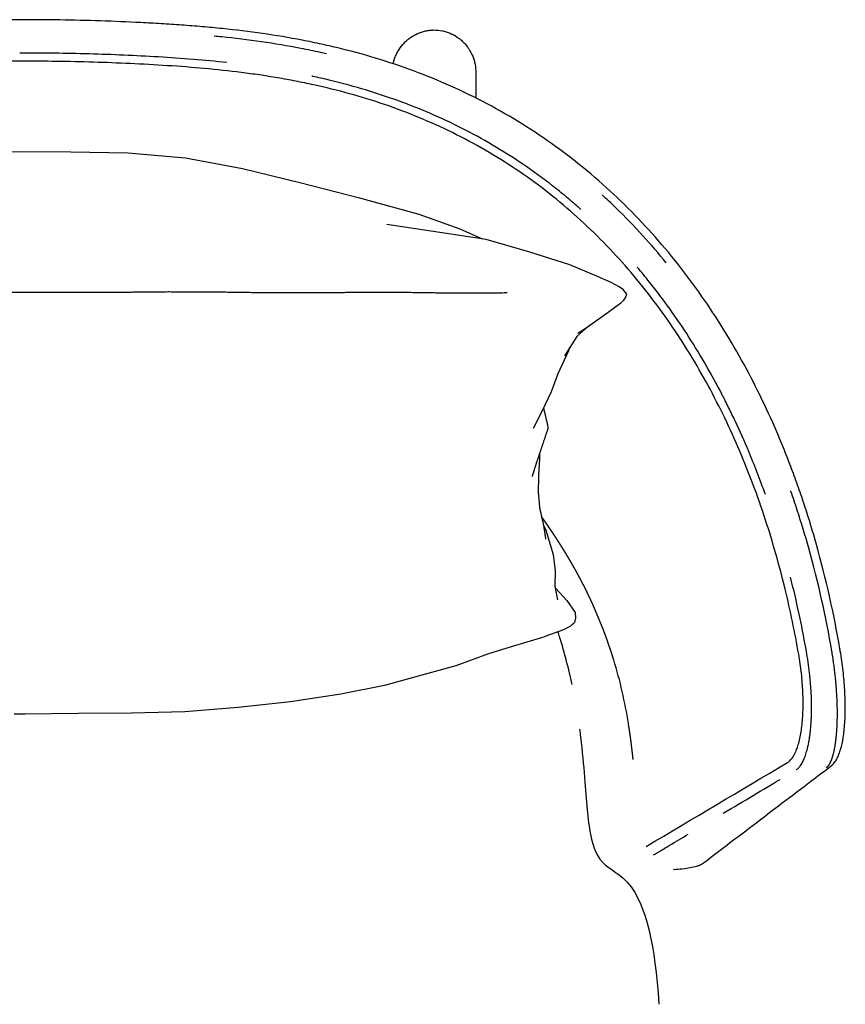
# Model space of a CAD drawing. Header units: millimetres. Extents: x -429 to 783, y -778 to 171.
# Tile 199 of 219: x 333 to 363, y 103 to 138. Entities that reach past the tile are written whole.
import ezdxf

# ---------------------------------------------------------------- set-up
doc = ezdxf.new("R2010")
doc.units = ezdxf.units.MM
doc.layers.get('0').update_dxf_attribs({"true_color": 0x000000})

msp = doc.modelspace()

# ---------------------------------------------------------------- linework, layer by layer
at = {"linetype": 'Continuous', "lineweight": -3}
for points in [[(316.704, 130.55), (317.513, 130.907), (318.975, 131.43), (321.107, 132.019), (323.239, 132.571), (325.301, 133.069), (327.346, 133.458), (329.405, 133.63), (331.45, 133.665), (333.286, 133.678)], [(333.286, 133.678), (335.121, 133.665), (337.166, 133.63), (339.226, 133.458), (341.27, 133.069), (343.332, 132.571), (345.464, 132.019), (347.596, 131.43), (349.059, 130.907), (349.867, 130.55)], [(353.287, 127.162), (353.585, 127.364), (354.383, 127.924), (354.835, 128.256), (354.938, 128.351), (354.998, 128.434), (355.053, 128.565), (354.963, 128.677), (354.915, 128.739), (354.75, 128.846), (354.49, 128.982), (353.998, 129.204), (353, 129.62), (351.576, 130.074), (350.009, 130.529), (346.449, 131.061)], [(336.779, 128.626), (329.792, 128.626)], [(353.697, 127.443), (353.258, 127.042), (352.813, 126.357)], [(351.697, 123.757), (352.021, 124.39), (352.352, 125.077), (352.581, 125.718), (352.974, 126.547), (353.011, 126.662)], [(352.062, 120.282), (352.148, 120.106), (352.404, 119.235), (352.478, 118.642), (352.466, 118.079), (352.568, 117.603)], [(352.476, 118.032), (352.652, 117.86), (352.897, 117.586), (353.193, 117.15), (353.214, 116.943), (353.176, 116.793), (353.115, 116.733), (353.074, 116.705), (353.029, 116.666), (352.774, 116.533), (352.139, 116.298), (352.031, 116.258), (350.898, 115.919), (350.091, 115.662), (348.921, 115.238), (347.914, 114.959), (346.359, 114.536), (344.793, 114.224), (342.998, 113.949), (341.118, 113.748), (339.207, 113.593), (337.29, 113.543), (335.384, 113.528), (333.484, 113.509), (333.286, 113.504)], [(333.286, 113.504), (333.087, 113.509)]]:
    msp.add_lwpolyline(points, dxfattribs=at)
for centre, radius, start, end in [((339.812, 110.898), 15.454, 12.7769, 17.1216), ((337.326, 110.334), 18.004, 9.0469, 12.7769)]:
    msp.add_arc(centre, radius, start, end, dxfattribs=at)
for points, degree, knots in [([(333.286, 138.409), (332.802, 138.409), (332.319, 138.405), (331.836, 138.398), (331.353, 138.39), (330.87, 138.379), (330.387, 138.364), (329.904, 138.348), (329.422, 138.329), (328.939, 138.304), (328.698, 138.292), (328.457, 138.279), (328.216, 138.264), (327.97, 138.249), (327.724, 138.233), (327.479, 138.215), (327.233, 138.197), (326.987, 138.178), (326.742, 138.156), (326.502, 138.135), (326.262, 138.113), (326.022, 138.088), (325.542, 138.038), (325.063, 137.98), (324.585, 137.912), (324.108, 137.843), (323.632, 137.765), (323.159, 137.674), (322.922, 137.628), (322.686, 137.58), (322.451, 137.528), (322.216, 137.477), (321.982, 137.422), (321.749, 137.364), (321.282, 137.249), (320.818, 137.12), (320.359, 136.977), (319.9, 136.835), (319.446, 136.678), (318.996, 136.508), (318.548, 136.337), (318.104, 136.152), (317.668, 135.952), (317.227, 135.751), (316.793, 135.535), (316.367, 135.304), (315.941, 135.073), (315.523, 134.827), (315.114, 134.568), (314.71, 134.311), (314.314, 134.04), (313.929, 133.757), (313.543, 133.473), (313.167, 133.176), (312.802, 132.868), (312.437, 132.559), (312.082, 132.238), (311.738, 131.906), (311.394, 131.574), (311.061, 131.231), (310.74, 130.878), (310.418, 130.524), (310.108, 130.161), (309.809, 129.789), (309.509, 129.417), (309.222, 129.036), (308.945, 128.647), (308.666, 128.254), (308.398, 127.853), (308.142, 127.444), (307.886, 127.036), (307.641, 126.621), (307.407, 126.199), (307.176, 125.782), (306.956, 125.359), (306.746, 124.931), (306.537, 124.502), (306.338, 124.069), (306.15, 123.631), (306.056, 123.412), (305.964, 123.192), (305.875, 122.971), (305.787, 122.749), (305.7, 122.527), (305.616, 122.304), (305.533, 122.081), (305.451, 121.857), (305.372, 121.632), (305.294, 121.407), (305.217, 121.182), (305.143, 120.955), (304.995, 120.502), (304.857, 120.046), (304.727, 119.588), (304.381, 118.358), (304.102, 117.111), (303.885, 115.853)], 3, [411.093262, 411.093262, 411.093262, 411.093262, 425.588755, 425.588755, 425.588755, 440.083164, 440.083164, 440.083164, 454.574545, 454.574545, 454.574545, 461.818481, 461.818481, 461.818481, 469.210717, 469.210717, 469.210717, 476.600365, 476.600365, 476.600365, 483.83745, 483.83745, 483.83745, 498.319489, 498.319489, 498.319489, 512.789695, 512.789695, 512.789695, 520.012176, 520.012176, 520.012176, 527.233436, 527.233436, 527.233436, 541.67736, 541.67736, 541.67736, 556.118008, 556.118008, 556.118008, 570.555572, 570.555572, 570.555572, 585.141756, 585.141756, 585.141756, 599.728269, 599.728269, 599.728269, 614.165925, 614.165925, 614.165925, 628.606647, 628.606647, 628.606647, 643.051506, 643.051506, 643.051506, 657.501202, 657.501202, 657.501202, 671.956403, 671.956403, 671.956403, 686.417042, 686.417042, 686.417042, 701.033623, 701.033623, 701.033623, 715.655261, 715.655261, 715.655261, 730.130084, 730.130084, 730.130084, 744.608897, 744.608897, 744.608897, 751.849323, 751.849323, 751.849323, 759.08998, 759.08998, 759.08998, 766.330821, 766.330821, 766.330821, 773.571801, 773.571801, 773.571801, 788.056596, 788.056596, 788.056596, 826.89564, 826.89564, 826.89564, 826.89564]), ([(362.686, 115.853), (362.469, 117.111), (362.19, 118.358), (361.844, 119.588), (361.715, 120.046), (361.576, 120.502), (361.428, 120.955), (361.354, 121.182), (361.278, 121.407), (361.199, 121.632), (361.12, 121.857), (361.039, 122.081), (360.955, 122.304), (360.871, 122.527), (360.785, 122.749), (360.696, 122.971), (360.607, 123.192), (360.515, 123.412), (360.421, 123.631), (360.233, 124.069), (360.034, 124.502), (359.825, 124.931), (359.615, 125.359), (359.395, 125.782), (359.164, 126.199), (358.93, 126.621), (358.686, 127.036), (358.429, 127.444), (358.173, 127.853), (357.905, 128.254), (357.626, 128.647), (357.349, 129.036), (357.062, 129.417), (356.763, 129.789), (356.463, 130.161), (356.153, 130.524), (355.831, 130.878), (355.51, 131.231), (355.177, 131.574), (354.833, 131.906), (354.489, 132.238), (354.134, 132.559), (353.769, 132.868), (353.404, 133.176), (353.028, 133.473), (352.642, 133.757), (352.257, 134.04), (351.861, 134.311), (351.457, 134.568), (351.048, 134.827), (350.63, 135.073), (350.204, 135.304), (349.779, 135.535), (349.344, 135.751), (348.903, 135.952), (348.467, 136.152), (348.024, 136.337), (347.575, 136.508), (347.126, 136.678), (346.671, 136.835), (346.212, 136.977), (345.753, 137.12), (345.289, 137.249), (344.822, 137.364), (344.589, 137.422), (344.355, 137.477), (344.12, 137.528), (343.885, 137.58), (343.649, 137.628), (343.413, 137.674), (342.939, 137.765), (342.463, 137.843), (341.986, 137.912), (341.508, 137.98), (341.029, 138.038), (340.549, 138.088), (340.309, 138.113), (340.069, 138.135), (339.829, 138.156), (339.584, 138.178), (339.338, 138.197), (339.093, 138.215), (338.847, 138.233), (338.601, 138.249), (338.355, 138.264), (338.114, 138.279), (337.873, 138.292), (337.632, 138.304), (337.15, 138.329), (336.667, 138.348), (336.184, 138.364), (335.701, 138.379), (335.218, 138.39), (334.735, 138.398), (334.252, 138.405), (333.769, 138.409), (333.286, 138.409)], 3, [-4.709117, -4.709117, -4.709117, -4.709117, 34.129928, 34.129928, 34.129928, 48.614722, 48.614722, 48.614722, 55.855702, 55.855702, 55.855702, 63.096543, 63.096543, 63.096543, 70.3372, 70.3372, 70.3372, 77.577626, 77.577626, 77.577626, 92.056439, 92.056439, 92.056439, 106.531262, 106.531262, 106.531262, 121.1529, 121.1529, 121.1529, 135.769481, 135.769481, 135.769481, 150.230121, 150.230121, 150.230121, 164.685321, 164.685321, 164.685321, 179.135017, 179.135017, 179.135017, 193.579876, 193.579876, 193.579876, 208.020598, 208.020598, 208.020598, 222.458255, 222.458255, 222.458255, 237.044768, 237.044768, 237.044768, 251.630952, 251.630952, 251.630952, 266.068515, 266.068515, 266.068515, 280.509163, 280.509163, 280.509163, 294.953087, 294.953087, 294.953087, 302.174348, 302.174348, 302.174348, 309.396828, 309.396828, 309.396828, 323.867034, 323.867034, 323.867034, 338.349073, 338.349073, 338.349073, 345.586158, 345.586158, 345.586158, 352.975806, 352.975806, 352.975806, 360.368042, 360.368042, 360.368042, 367.611978, 367.611978, 367.611978, 382.10336, 382.10336, 382.10336, 396.597768, 396.597768, 396.597768, 411.093262, 411.093262, 411.093262, 411.093262]), ([(344.282, 137.187), (344.21, 137.204), (343.906, 137.272), (343.131, 137.431), (341.952, 137.627), (340.913, 137.753), (340.346, 137.809), (340.256, 137.818)], 3, [301.582483, 301.582483, 301.582483, 301.582483, 303.792169, 310.947752, 325.297379, 339.683745, 342.403517, 342.403517, 342.403517, 342.403517]), ([(346.671, 136.829), (346.69, 136.913), (346.715, 136.994), (346.764, 137.118), (346.784, 137.163), (346.83, 137.252), (346.855, 137.296), (346.935, 137.422), (346.996, 137.5), (347.099, 137.608), (347.135, 137.642), (347.211, 137.708), (347.25, 137.738), (347.372, 137.824), (347.458, 137.873), (347.595, 137.934), (347.642, 137.951), (347.736, 137.982), (347.784, 137.995), (347.881, 138.016), (347.93, 138.024), (348.029, 138.036), (348.079, 138.039), (348.229, 138.04), (348.327, 138.031), (348.474, 138.003), (348.522, 137.991), (348.618, 137.962), (348.665, 137.945), (348.802, 137.887), (348.889, 137.84), (349.013, 137.756), (349.053, 137.725), (349.129, 137.661), (349.165, 137.628), (349.234, 137.557), (349.267, 137.52), (349.329, 137.442), (349.359, 137.402), (349.44, 137.276), (349.486, 137.188), (349.542, 137.049), (349.558, 137.002), (349.586, 136.906), (349.598, 136.857), (349.626, 136.711), (349.636, 136.612), (349.636, 136.512)], 3, [-44.36725, -44.36725, -44.36725, -44.36725, -41.816689, -41.816689, -40.323236, -40.323236, -38.829783, -38.829783, -35.842877, -35.842877, -34.349423, -34.349423, -32.85597, -32.85597, -29.869064, -29.869064, -28.375611, -28.375611, -26.882157, -26.882157, -25.388704, -25.388704, -23.895251, -23.895251, -20.908345, -20.908345, -19.414891, -19.414891, -17.921438, -17.921438, -14.934532, -14.934532, -13.441079, -13.441079, -11.947626, -11.947626, -10.454172, -10.454172, -8.960719, -8.960719, -5.973813, -5.973813, -4.48036, -4.48036, -2.986906, -2.986906, 0, 0, 0, 0]), ([(340.714, 136.869), (340.312, 136.913), (339.909, 136.951), (339.092, 137.018), (338.678, 137.047), (337.433, 137.122), (336.603, 137.157), (335.359, 137.191), (334.944, 137.2), (334.322, 137.208), (334.114, 137.21), (333.803, 137.212), (333.648, 137.213), (333.466, 137.213), (333.376, 137.213), (333.33, 137.213), (333.311, 137.213), (333.286, 137.213)], 3, [324.563959, 324.563959, 324.563959, 324.563959, 336.710214, 336.710214, 349.211714, 349.211714, 374.214713, 374.214713, 386.716213, 386.716213, 392.966963, 392.966963, 396.092338, 397.655025, 398.436369, 398.827041, 399.022377, 399.022377, 399.022377, 399.022377]), ([(333.286, 136.922), (332.404, 136.922), (331.082, 136.904), (329.317, 136.838), (327.988, 136.765), (326.661, 136.663), (325.673, 136.558), (325.019, 136.473), (324.583, 136.412), (324.04, 136.326), (323.391, 136.209), (322.531, 136.031), (321.466, 135.768), (320.208, 135.38), (318.973, 134.916), (317.766, 134.372), (316.6, 133.749), (315.484, 133.052), (314.422, 132.285), (313.415, 131.45), (312.465, 130.552), (311.274, 129.275), (310.201, 127.891), (309.25, 126.424), (308.38, 124.914), (307.628, 123.347), (306.985, 121.734), (306.554, 120.505), (306.173, 119.255), (305.749, 117.643), (305.499, 116.436), (305.363, 115.653)], 3, [455.215249, 455.215249, 455.215249, 455.215249, 481.480546, 494.615864, 507.897831, 521.187743, 534.362454, 537.662117, 540.962669, 547.562067, 554.159009, 560.755236, 573.95567, 587.165407, 600.38172, 613.746541, 627.11536, 640.343023, 653.571417, 666.800038, 680.027721, 693.253639, 719.842447, 733.204294, 746.419093, 772.837138, 786.040255, 799.239507, 812.435335, 825.771596, 849.894907, 849.894907, 849.894907, 849.894907]), ([(361.208, 115.653), (361.072, 116.436), (360.822, 117.643), (360.399, 119.255), (360.017, 120.505), (359.587, 121.734), (358.943, 123.347), (358.191, 124.914), (357.321, 126.424), (356.37, 127.891), (355.297, 129.275), (354.106, 130.552), (353.156, 131.45), (352.149, 132.285), (351.087, 133.052), (349.971, 133.749), (348.805, 134.372), (347.599, 134.916), (346.363, 135.38), (345.106, 135.768), (344.04, 136.031), (343.18, 136.209), (342.531, 136.326), (341.988, 136.412), (341.552, 136.473), (340.898, 136.558), (339.91, 136.663), (338.583, 136.765), (337.254, 136.838), (335.489, 136.904), (334.167, 136.922), (333.286, 136.922)], 3, [60.53559, 60.53559, 60.53559, 60.53559, 84.658901, 97.995162, 111.190991, 124.390242, 137.593359, 164.011404, 177.226203, 190.588051, 217.176858, 230.402776, 243.630459, 256.859081, 270.087474, 283.315137, 296.683956, 310.048778, 323.265091, 336.474827, 349.675261, 356.271489, 362.86843, 369.467829, 372.768381, 376.068043, 389.242754, 402.532667, 415.814633, 428.949951, 455.215249, 455.215249, 455.215249, 455.215249]), ([(353.397, 131.607), (353.349, 131.649), (353.301, 131.692), (353.091, 131.875), (352.927, 132.014), (352.676, 132.22), (352.55, 132.322), (352.401, 132.439), (352.336, 132.489), (352.293, 132.522), (352.272, 132.539), (351.557, 133.087), (350.837, 133.567), (349.362, 134.419), (348.607, 134.791), (347.079, 135.435), (346.306, 135.707), (345.147, 136.049), (344.76, 136.152), (344.181, 136.291), (343.988, 136.335), (343.784, 136.379), (343.773, 136.382), (343.762, 136.384)], 3, [185.179909, 185.179909, 185.179909, 185.179909, 187.044012, 187.044012, 193.278812, 193.278812, 196.396212, 197.954913, 198.734263, 198.734263, 199.513613, 199.513613, 224.452814, 224.452814, 249.392016, 249.392016, 274.331217, 274.331217, 286.800818, 286.800818, 293.035619, 293.035619, 293.390909, 293.390909, 293.390909, 293.390909]), ([(356.459, 129.69), (356.194, 130.017), (355.613, 130.694), (354.835, 131.499), (354.326, 131.977), (354.159, 132.129)], 3, [155.212353, 155.212353, 155.212353, 155.212353, 167.950637, 182.229935, 189.038211, 189.038211, 189.038211, 189.038211]), ([(360.015, 121.381), (359.821, 121.924), (359.621, 122.437), (359.26, 123.299), (359.099, 123.659), (358.858, 124.173), (358.778, 124.34), (358.657, 124.585), (358.597, 124.705), (358.527, 124.843), (358.492, 124.911), (358.474, 124.945), (358.465, 124.962), (358.461, 124.97), (358.459, 124.974), (358.458, 124.976), (358.457, 124.977), (358.099, 125.668), (357.707, 126.352), (356.843, 127.697), (356.372, 128.359), (355.715, 129.181), (355.567, 129.36), (355.416, 129.537)], 3, [58.855864, 58.855864, 58.855864, 58.855864, 74.817605, 74.817605, 87.287206, 87.287206, 93.522006, 93.522006, 96.639406, 98.198106, 98.977456, 99.367131, 99.561969, 99.659388, 99.708097, 99.708097, 99.756806, 99.756806, 124.696008, 124.696008, 149.635209, 149.635209, 156.631038, 156.631038, 156.631038, 156.631038]), ([(350.761, 128.609), (349.879, 128.602), (348.998, 128.596), (348.115, 128.608), (347.232, 128.621), (346.37, 128.623), (345.508, 128.625), (344.656, 128.617), (343.803, 128.608), (342.944, 128.611), (342.085, 128.613), (341.212, 128.625), (340.338, 128.636), (339.449, 128.64), (338.559, 128.644), (337.669, 128.635), (336.779, 128.626)], 2, [-8, -8, -8, -7, -7, -6, -6, -5, -5, -4, -4, -3, -3, -2, -2, -1, -1, 0, 0, 0]), ([(352.064, 124.479), (352.146, 124.127), (352.228, 123.775), (352.017, 123.146), (351.807, 122.518), (351.728, 122.27), (351.649, 122.022)], 2, [4.438508, 4.438508, 4.438508, 5, 5, 6, 6, 7, 7, 7]), ([(351.919, 122.853), (351.92, 122.778), (351.921, 122.702), (351.903, 122.398), (351.884, 122.094), (351.877, 121.781), (351.871, 121.467), (351.897, 121.176), (351.923, 120.884), (351.989, 120.604), (352.055, 120.324), (352.097, 120.053), (352.139, 119.782)], 2, [0.704788, 0.704788, 0.704788, 1, 1, 2, 2, 3, 3, 4, 4, 5, 5, 6, 6, 6]), ([(362.399, 115.753), (362.185, 117.001), (361.808, 118.701), (361.236, 120.593), (361.007, 121.274), (360.926, 121.507), (360.922, 121.516)], 3, [64.498658, 64.498658, 64.498658, 64.498658, 103.076962, 117.460787, 124.649752, 124.957649, 124.957649, 124.957649, 124.957649]), ([(354.582, 115.448), (354.579, 115.456), (354.577, 115.463), (354.572, 115.479), (354.567, 115.494), (354.562, 115.51), (354.557, 115.526), (354.552, 115.541), (354.547, 115.557), (354.542, 115.573), (354.537, 115.588), (354.532, 115.604), (354.527, 115.62), (354.522, 115.635), (354.517, 115.651), (354.512, 115.667), (354.506, 115.682), (354.501, 115.698), (354.496, 115.714), (354.491, 115.73), (354.485, 115.746), (354.48, 115.761), (354.475, 115.777), (354.469, 115.793), (354.464, 115.809), (354.459, 115.825), (354.453, 115.841), (354.448, 115.857), (354.443, 115.872), (354.437, 115.888), (354.432, 115.904), (354.426, 115.92), (354.421, 115.936), (354.416, 115.952), (354.41, 115.968), (354.405, 115.984), (354.399, 115.999), (354.394, 116.015), (354.388, 116.031), (354.383, 116.047), (354.378, 116.063), (354.372, 116.079), (354.367, 116.095), (354.361, 116.111), (354.356, 116.127), (354.35, 116.143), (354.345, 116.159), (354.339, 116.175), (354.333, 116.191), (354.328, 116.207), (354.322, 116.223), (354.317, 116.239), (354.311, 116.255), (354.305, 116.271), (354.299, 116.287), (354.294, 116.303), (354.288, 116.319), (354.282, 116.335), (354.276, 116.351), (354.27, 116.368), (354.264, 116.384), (354.258, 116.4), (354.252, 116.416), (354.246, 116.432), (354.24, 116.449), (354.233, 116.465), (354.227, 116.481), (354.221, 116.498), (354.214, 116.514), (354.208, 116.53), (354.202, 116.547), (354.195, 116.563), (354.189, 116.58), (354.182, 116.596), (354.175, 116.613), (354.169, 116.629), (354.162, 116.646), (354.156, 116.662), (354.149, 116.679), (354.142, 116.695), (354.135, 116.712), (354.128, 116.728), (354.122, 116.745), (354.115, 116.762), (354.108, 116.778), (354.101, 116.795), (354.094, 116.811), (354.087, 116.828), (354.08, 116.845), (354.073, 116.861), (354.067, 116.878), (354.06, 116.895), (354.053, 116.911), (354.046, 116.928), (354.039, 116.944), (354.032, 116.961), (354.025, 116.978), (354.018, 116.994), (354.011, 117.011), (354.004, 117.028), (353.997, 117.044), (353.99, 117.061), (353.983, 117.077), (353.976, 117.094), (353.969, 117.11), (353.963, 117.126), (353.956, 117.143), (353.949, 117.159), (353.942, 117.175), (353.935, 117.191), (353.929, 117.207), (353.922, 117.222), (353.915, 117.238), (353.909, 117.254), (353.902, 117.269), (353.896, 117.284), (353.889, 117.299), (353.883, 117.314), (353.877, 117.329), (353.87, 117.344), (353.864, 117.358), (353.858, 117.372), (353.852, 117.387), (353.846, 117.4), (353.84, 117.414), (353.834, 117.427), (353.829, 117.441), (353.823, 117.454), (353.817, 117.466), (353.812, 117.479), (353.806, 117.491), (353.801, 117.503), (353.796, 117.515), (353.79, 117.527), (353.785, 117.538), (353.78, 117.549), (353.775, 117.56), (353.77, 117.571), (353.765, 117.582), (353.761, 117.592), (353.756, 117.602), (353.751, 117.612), (353.747, 117.622), (353.742, 117.632), (353.737, 117.642), (353.733, 117.652), (353.728, 117.661), (353.724, 117.67), (353.72, 117.68), (353.715, 117.689), (353.711, 117.698), (353.707, 117.707), (353.702, 117.716), (353.698, 117.725), (353.694, 117.734), (353.69, 117.742), (353.686, 117.751), (353.681, 117.76), (353.677, 117.768), (353.673, 117.777), (353.669, 117.786), (353.665, 117.794), (353.661, 117.803), (353.656, 117.811), (353.652, 117.82), (353.648, 117.829), (353.644, 117.837), (353.64, 117.846), (353.636, 117.854), (353.631, 117.863), (353.627, 117.872), (353.623, 117.88), (353.619, 117.889), (353.615, 117.897), (353.611, 117.906), (353.606, 117.915), (353.602, 117.923), (353.598, 117.932), (353.594, 117.94), (353.589, 117.949), (353.585, 117.958), (353.581, 117.966), (353.577, 117.975), (353.572, 117.983), (353.568, 117.992), (353.564, 118.001), (353.56, 118.009), (353.555, 118.018), (353.551, 118.027), (353.547, 118.035), (353.542, 118.044), (353.538, 118.052), (353.534, 118.061), (353.529, 118.07), (353.525, 118.078), (353.52, 118.087), (353.516, 118.096), (353.512, 118.104), (353.507, 118.113), (353.503, 118.122), (353.498, 118.131), (353.494, 118.139), (353.489, 118.148), (353.485, 118.157), (353.48, 118.165), (353.476, 118.174), (353.471, 118.183), (353.466, 118.192), (353.462, 118.2), (353.457, 118.209), (353.453, 118.218), (353.448, 118.226), (353.444, 118.235), (353.439, 118.244), (353.434, 118.253), (353.43, 118.261), (353.425, 118.27), (353.421, 118.279), (353.416, 118.288), (353.411, 118.296), (353.407, 118.305), (353.402, 118.314), (353.397, 118.323), (353.393, 118.331), (353.388, 118.34), (353.384, 118.349), (353.379, 118.358), (353.374, 118.366), (353.37, 118.375), (353.365, 118.384), (353.36, 118.393), (353.356, 118.401), (353.351, 118.41), (353.346, 118.419), (353.342, 118.428), (353.337, 118.437), (353.332, 118.445), (353.328, 118.454), (353.323, 118.463), (353.318, 118.472), (353.314, 118.48), (353.309, 118.489), (353.304, 118.498), (353.3, 118.507), (353.295, 118.515), (353.29, 118.524), (353.285, 118.533), (353.281, 118.542), (353.276, 118.551), (353.271, 118.559), (353.266, 118.568), (353.262, 118.577), (353.257, 118.586), (353.252, 118.595), (353.247, 118.604), (353.242, 118.612), (353.237, 118.621), (353.232, 118.63), (353.228, 118.639), (353.223, 118.648), (353.218, 118.657), (353.213, 118.665), (353.208, 118.674), (353.203, 118.683), (353.198, 118.692), (353.193, 118.701), (353.188, 118.71), (353.183, 118.719), (353.178, 118.727), (353.173, 118.736), (353.168, 118.745), (353.163, 118.754), (353.158, 118.763), (353.153, 118.772), (353.147, 118.781), (353.142, 118.79), (353.137, 118.798), (353.132, 118.807), (353.127, 118.816), (353.122, 118.825), (353.117, 118.834), (353.112, 118.843), (353.107, 118.852), (353.102, 118.861), (353.096, 118.87), (353.091, 118.879), (353.086, 118.887), (353.081, 118.896), (353.076, 118.905), (353.071, 118.914), (353.066, 118.923), (353.061, 118.932), (353.055, 118.941), (353.05, 118.95), (353.045, 118.959), (353.04, 118.968), (353.035, 118.976), (353.03, 118.985), (353.025, 118.994), (353.019, 119.003), (353.014, 119.012), (353.009, 119.021), (353.004, 119.03), (352.999, 119.039), (352.994, 119.048), (352.988, 119.057), (352.983, 119.066), (352.978, 119.074), (352.973, 119.083), (352.967, 119.092), (352.962, 119.101), (352.957, 119.11), (352.952, 119.119), (352.946, 119.128), (352.941, 119.137), (352.936, 119.146), (352.931, 119.155), (352.925, 119.164), (352.92, 119.173), (352.915, 119.182), (352.909, 119.191), (352.904, 119.199), (352.898, 119.208), (352.893, 119.217), (352.888, 119.226), (352.882, 119.235), (352.877, 119.244), (352.871, 119.253), (352.866, 119.262), (352.86, 119.271), (352.855, 119.28), (352.849, 119.289), (352.844, 119.298), (352.838, 119.307), (352.833, 119.316), (352.827, 119.325), (352.822, 119.334), (352.816, 119.343), (352.811, 119.352), (352.805, 119.361), (352.799, 119.37), (352.794, 119.379), (352.788, 119.388), (352.783, 119.397), (352.777, 119.406), (352.771, 119.415), (352.766, 119.424), (352.76, 119.433), (352.755, 119.442), (352.749, 119.451), (352.743, 119.46), (352.738, 119.469), (352.732, 119.478), (352.727, 119.487), (352.721, 119.496), (352.715, 119.505), (352.71, 119.514), (352.704, 119.523), (352.698, 119.532), (352.693, 119.541), (352.687, 119.55), (352.682, 119.559), (352.676, 119.568), (352.67, 119.577), (352.665, 119.586), (352.659, 119.595), (352.653, 119.604), (352.648, 119.613), (352.642, 119.622), (352.636, 119.631), (352.631, 119.64), (352.625, 119.649), (352.619, 119.658), (352.614, 119.667), (352.608, 119.676), (352.602, 119.685), (352.596, 119.694), (352.591, 119.703), (352.585, 119.712), (352.579, 119.721), (352.573, 119.73), (352.568, 119.739), (352.562, 119.748), (352.556, 119.757), (352.55, 119.766), (352.544, 119.775), (352.538, 119.784), (352.532, 119.793), (352.527, 119.802), (352.521, 119.812), (352.515, 119.821), (352.509, 119.83), (352.503, 119.839), (352.497, 119.848), (352.491, 119.857), (352.485, 119.866), (352.479, 119.875), (352.473, 119.884), (352.467, 119.893), (352.461, 119.902), (352.455, 119.911), (352.449, 119.92), (352.443, 119.929), (352.437, 119.938), (352.431, 119.947), (352.425, 119.956), (352.419, 119.965), (352.413, 119.974), (352.407, 119.983), (352.4, 119.992), (352.394, 120.002), (352.388, 120.011), (352.382, 120.02), (352.376, 120.029), (352.37, 120.038), (352.364, 120.047), (352.358, 120.056), (352.352, 120.065), (352.346, 120.074), (352.34, 120.083), (352.334, 120.092), (352.328, 120.101), (352.321, 120.11), (352.315, 120.119), (352.309, 120.128), (352.303, 120.137), (352.297, 120.146), (352.291, 120.155), (352.285, 120.164), (352.279, 120.174), (352.273, 120.183), (352.267, 120.192), (352.26, 120.201), (352.254, 120.21), (352.248, 120.219), (352.242, 120.228), (352.236, 120.237), (352.23, 120.246), (352.223, 120.255), (352.217, 120.264), (352.211, 120.273), (352.205, 120.282), (352.199, 120.291), (352.192, 120.3), (352.186, 120.309), (352.18, 120.318), (352.174, 120.327), (352.167, 120.337), (352.161, 120.346), (352.155, 120.355), (352.148, 120.364), (352.142, 120.373), (352.136, 120.382), (352.129, 120.391), (352.123, 120.4), (352.117, 120.409), (352.11, 120.418), (352.104, 120.427), (352.097, 120.436), (352.091, 120.445), (352.085, 120.454), (352.078, 120.463), (352.072, 120.472), (352.065, 120.481), (352.059, 120.491), (352.052, 120.5), (352.046, 120.509), (352.039, 120.518), (352.033, 120.527), (352.026, 120.536), (352.02, 120.545), (352.013, 120.554), (352.007, 120.563), (352.001, 120.571), (351.995, 120.579)], 2, [1719.525142, 1719.525142, 1719.525142, 1720.031191, 1720.031191, 1721.031191, 1721.031191, 1722.031191, 1722.031191, 1723.031191, 1723.031191, 1724.031191, 1724.031191, 1725.031191, 1725.031191, 1726.031191, 1726.031191, 1727.031191, 1727.031191, 1728.031191, 1728.031191, 1729.031191, 1729.031191, 1730.031191, 1730.031191, 1731.031191, 1731.031191, 1732.031191, 1732.031191, 1733.031191, 1733.031191, 1734.031191, 1734.031191, 1735.031191, 1735.031191, 1736.031191, 1736.031191, 1737.031191, 1737.031191, 1738.031191, 1738.031191, 1739.031191, 1739.031191, 1740.031191, 1740.031191, 1741.031191, 1741.031191, 1742.031191, 1742.031191, 1743.031191, 1743.031191, 1744.031191, 1744.031191, 1745.031191, 1745.031191, 1746.031191, 1746.031191, 1747.031191, 1747.031191, 1748.031191, 1748.031191, 1749.031191, 1749.031191, 1750.031191, 1750.031191, 1751.031191, 1751.031191, 1752.031191, 1752.031191, 1753.031191, 1753.031191, 1754.031191, 1754.031191, 1755.031191, 1755.031191, 1756.031191, 1756.031191, 1757.031191, 1757.031191, 1758.031191, 1758.031191, 1759.031191, 1759.031191, 1760.031191, 1760.031191, 1761.031191, 1761.031191, 1762.031191, 1762.031191, 1763.031191, 1763.031191, 1764.031191, 1764.031191, 1765.031191, 1765.031191, 1766.031191, 1766.031191, 1767.031191, 1767.031191, 1768.031191, 1768.031191, 1769.031191, 1769.031191, 1770.031191, 1770.031191, 1771.031191, 1771.031191, 1772.031191, 1772.031191, 1773.031191, 1773.031191, 1774.031191, 1774.031191, 1775.031191, 1775.031191, 1776.031191, 1776.031191, 1777.031191, 1777.031191, 1778.031191, 1778.031191, 1779.031191, 1779.031191, 1780.031191, 1780.031191, 1781.031191, 1781.031191, 1782.031191, 1782.031191, 1783.031191, 1783.031191, 1784.031191, 1784.031191, 1785.031191, 1785.031191, 1786.031191, 1786.031191, 1787.031191, 1787.031191, 1788.031191, 1788.031191, 1789.031191, 1789.031191, 1790.031191, 1790.031191, 1791.031191, 1791.031191, 1792.031191, 1792.031191, 1793.031191, 1793.031191, 1794.031191, 1794.031191, 1795.031191, 1795.031191, 1796.031191, 1796.031191, 1797.031191, 1797.031191, 1798.031191, 1798.031191, 1799.031191, 1799.031191, 1800.031191, 1800.031191, 1801.031191, 1801.031191, 1802.031191, 1802.031191, 1803.031191, 1803.031191, 1804.031191, 1804.031191, 1805.031191, 1805.031191, 1806.031191, 1806.031191, 1807.031191, 1807.031191, 1808.031191, 1808.031191, 1809.031191, 1809.031191, 1810.031191, 1810.031191, 1811.031191, 1811.031191, 1812.031191, 1812.031191, 1813.031191, 1813.031191, 1814.031191, 1814.031191, 1815.031191, 1815.031191, 1816.031191, 1816.031191, 1817.031191, 1817.031191, 1818.031191, 1818.031191, 1819.031191, 1819.031191, 1820.031191, 1820.031191, 1821.031191, 1821.031191, 1822.031191, 1822.031191, 1823.031191, 1823.031191, 1824.031191, 1824.031191, 1825.031191, 1825.031191, 1826.031191, 1826.031191, 1827.031191, 1827.031191, 1828.031191, 1828.031191, 1829.031191, 1829.031191, 1830.031191, 1830.031191, 1831.031191, 1831.031191, 1832.031191, 1832.031191, 1833.031191, 1833.031191, 1834.031191, 1834.031191, 1835.031191, 1835.031191, 1836.031191, 1836.031191, 1837.031191, 1837.031191, 1838.031191, 1838.031191, 1839.031191, 1839.031191, 1840.031191, 1840.031191, 1841.031191, 1841.031191, 1842.031191, 1842.031191, 1843.031191, 1843.031191, 1844.031191, 1844.031191, 1845.031191, 1845.031191, 1846.031191, 1846.031191, 1847.031191, 1847.031191, 1848.031191, 1848.031191, 1849.031191, 1849.031191, 1850.031191, 1850.031191, 1851.031191, 1851.031191, 1852.031191, 1852.031191, 1853.031191, 1853.031191, 1854.031191, 1854.031191, 1855.031191, 1855.031191, 1856.031191, 1856.031191, 1857.031191, 1857.031191, 1858.031191, 1858.031191, 1859.031191, 1859.031191, 1860.031191, 1860.031191, 1861.031191, 1861.031191, 1862.031191, 1862.031191, 1863.031191, 1863.031191, 1864.031191, 1864.031191, 1865.031191, 1865.031191, 1866.031191, 1866.031191, 1867.031191, 1867.031191, 1868.031191, 1868.031191, 1869.031191, 1869.031191, 1870.031191, 1870.031191, 1871.031191, 1871.031191, 1872.031191, 1872.031191, 1873.031191, 1873.031191, 1874.031191, 1874.031191, 1875.031191, 1875.031191, 1876.031191, 1876.031191, 1877.031191, 1877.031191, 1878.031191, 1878.031191, 1879.031191, 1879.031191, 1880.031191, 1880.031191, 1881.031191, 1881.031191, 1882.031191, 1882.031191, 1883.031191, 1883.031191, 1884.031191, 1884.031191, 1885.031191, 1885.031191, 1886.031191, 1886.031191, 1887.031191, 1887.031191, 1888.031191, 1888.031191, 1889.031191, 1889.031191, 1890.031191, 1890.031191, 1891.031191, 1891.031191, 1892.031191, 1892.031191, 1893.031191, 1893.031191, 1894.031191, 1894.031191, 1895.031191, 1895.031191, 1896.031191, 1896.031191, 1897.031191, 1897.031191, 1898.031191, 1898.031191, 1899.031191, 1899.031191, 1900.031191, 1900.031191, 1901.031191, 1901.031191, 1902.031191, 1902.031191, 1903.031191, 1903.031191, 1904.031191, 1904.031191, 1905.031191, 1905.031191, 1906.031191, 1906.031191, 1907.031191, 1907.031191, 1908.031191, 1908.031191, 1909.031191, 1909.031191, 1910.031191, 1910.031191, 1911.031191, 1911.031191, 1912.031191, 1912.031191, 1913.031191, 1913.031191, 1914.031191, 1914.031191, 1915.031191, 1915.031191, 1916.031191, 1916.031191, 1917.031191, 1917.031191, 1918.031191, 1918.031191, 1919.031191, 1919.031191, 1920.031191, 1920.031191, 1921.031191, 1921.031191, 1922.031191, 1922.031191, 1923.031191, 1923.031191, 1924.031191, 1924.031191, 1925.031191, 1925.031191, 1926.031191, 1926.031191, 1927.031191, 1927.031191, 1928.031191, 1928.031191, 1929.031191, 1929.031191, 1930.031191, 1930.031191, 1931.031191, 1931.031191, 1932.031191, 1932.031191, 1933.031191, 1933.031191, 1934.031191, 1934.031191, 1935.031191, 1935.031191, 1936.031191, 1936.031191, 1937.031191, 1937.031191, 1938.031191, 1938.031191, 1939.031191, 1939.031191, 1940.031191, 1940.031191, 1941.031191, 1941.031191, 1942.031191, 1942.031191, 1943.031191, 1943.031191, 1944.031191, 1944.031191, 1945.031191, 1945.031191, 1946.031191, 1946.031191, 1947.031191, 1947.031191, 1948.031191, 1948.031191, 1949.031191, 1949.031191, 1950.031191, 1950.031191, 1951.031191, 1951.031191, 1952.031191, 1952.031191, 1953.031191, 1953.031191, 1954.031191, 1954.031191, 1955.031191, 1955.031191, 1955.909272, 1955.909272, 1955.909272]), ([(361.501, 115.666), (361.345, 116.567), (361.165, 117.415), (360.95, 118.281), (360.932, 118.351), (360.915, 118.421)], 3, [0, 0, 0, 0, 24.939202, 24.939202, 27.157814, 27.157814, 27.157814, 27.157814]), ([(353.083, 114.572), (352.968, 115.118), (352.808, 115.747), (352.598, 116.4), (352.579, 116.46)], 3, [-0.4743966, -0.4743966, -0.4743966, -0.4743966, -0.25, -0.2272894, -0.2272894, -0.2272894, -0.2272894]), ([(362.369, 111.648), (362.412, 111.68), (362.448, 111.717), (362.481, 111.757), (362.519, 111.803), (362.552, 111.854), (362.581, 111.908), (362.607, 111.957), (362.631, 112.009), (362.675, 112.121), (362.694, 112.18), (362.713, 112.242), (362.75, 112.37), (362.78, 112.512), (362.805, 112.671), (362.83, 112.83), (362.849, 113.005), (362.861, 113.195), (362.873, 113.383), (362.879, 113.585), (362.878, 113.799), (362.877, 114.008), (362.869, 114.229), (362.854, 114.459), (362.839, 114.682), (362.818, 114.912), (362.79, 115.148), (362.762, 115.379), (362.727, 115.615), (362.686, 115.853)], 3, [267.780728, 267.780728, 267.780728, 267.780728, 271.487077, 271.487077, 271.487077, 275.84427, 275.84427, 275.84427, 279.771496, 279.771496, 283.680689, 283.680689, 283.680689, 291.616929, 291.616929, 291.616929, 299.573911, 299.573911, 299.573911, 307.458615, 307.458615, 307.458615, 315.183524, 315.183524, 315.183524, 322.677967, 322.677967, 322.677967, 330.020854, 330.020854, 330.020854, 330.020854]), ([(360.807, 111.769), (360.864, 111.803), (360.975, 111.908), (361.096, 112.129), (361.181, 112.364), (361.256, 112.64), (361.329, 113.05), (361.372, 113.631), (361.368, 114.276), (361.315, 114.956), (361.249, 115.423), (361.208, 115.653)], 3, [0, 0, 0, 0, 7.290875, 14.853807, 18.707147, 22.591897, 30.432675, 38.243536, 45.901549, 53.358505, 60.53559, 60.53559, 60.53559, 60.53559]), ([(361.118, 111.509), (361.157, 111.533), (361.191, 111.564), (361.233, 111.61), (361.245, 111.625), (361.262, 111.647), (361.267, 111.654), (361.274, 111.664), (361.278, 111.669), (361.282, 111.675), (361.284, 111.678), (361.285, 111.679), (361.285, 111.68), (361.286, 111.68), (361.286, 111.68), (361.286, 111.681), (361.286, 111.681), (361.315, 111.723), (361.341, 111.77), (361.377, 111.844), (361.389, 111.869), (361.405, 111.907), (361.41, 111.92), (361.418, 111.939), (361.422, 111.948), (361.426, 111.96), (361.428, 111.965), (361.429, 111.968), (361.43, 111.969), (361.43, 111.97), (361.43, 111.97), (361.454, 112.033), (361.475, 112.098), (361.504, 112.199), (361.513, 112.234), (361.526, 112.286), (361.532, 112.312), (361.539, 112.343), (361.543, 112.359), (361.545, 112.366), (361.545, 112.37), (361.546, 112.372), (361.546, 112.373), (361.546, 112.373), (361.564, 112.454), (361.579, 112.536), (361.599, 112.664), (361.605, 112.707), (361.614, 112.772), (361.618, 112.805), (361.623, 112.843), (361.625, 112.862), (361.626, 112.872), (361.627, 112.876), (361.627, 112.879), (361.627, 112.88), (361.638, 112.977), (361.646, 113.076), (361.657, 113.226), (361.659, 113.277), (361.663, 113.353), (361.665, 113.391), (361.666, 113.436), (361.667, 113.459), (361.667, 113.47), (361.667, 113.475), (361.668, 113.478), (361.668, 113.48), (361.671, 113.591), (361.672, 113.702), (361.67, 113.872), (361.669, 113.929), (361.667, 114.015), (361.666, 114.058), (361.664, 114.108), (361.663, 114.134), (361.663, 114.144), (361.662, 114.152), (361.662, 114.155), (361.657, 114.278), (361.65, 114.4), (361.636, 114.584), (361.631, 114.646), (361.623, 114.739), (361.618, 114.785), (361.613, 114.832), (361.61, 114.863), (361.609, 114.879), (361.58, 115.146), (361.545, 115.405), (361.501, 115.666)], 3, [-64.381728, -64.381728, -64.381728, -64.381728, -60.35787, -60.35787, -58.345941, -58.345941, -57.339977, -57.339977, -56.836994, -56.585503, -56.459758, -56.396885, -56.365449, -56.34973, -56.341871, -56.341871, -56.334012, -56.334012, -52.310154, -52.310154, -50.298225, -50.298225, -49.292261, -49.292261, -48.789278, -48.537787, -48.412042, -48.349169, -48.317733, -48.317733, -48.286296, -48.286296, -44.262438, -44.262438, -42.250509, -42.250509, -41.244545, -40.741562, -40.490071, -40.364326, -40.301453, -40.270017, -40.270017, -40.23858, -40.23858, -36.214722, -36.214722, -34.202793, -34.202793, -33.196829, -32.693846, -32.442355, -32.31661, -32.253737, -32.253737, -32.190864, -32.190864, -28.167006, -28.167006, -26.155077, -26.155077, -25.149113, -24.64613, -24.394639, -24.268894, -24.206021, -24.206021, -24.143148, -24.143148, -20.11929, -20.11929, -18.107361, -18.107361, -17.101397, -16.598414, -16.346923, -16.221178, -16.221178, -16.095432, -16.095432, -12.071574, -12.071574, -10.059645, -10.059645, -9.053681, -8.550698, -8.550698, -8.047716, -8.047716, 0, 0, 0, 0]), ([(355.263, 111.987), (355.262, 111.998), (355.261, 112.01), (355.26, 112.022), (355.258, 112.033), (355.257, 112.045), (355.256, 112.056), (355.254, 112.068), (355.253, 112.08), (355.252, 112.091), (355.25, 112.103), (355.249, 112.115), (355.248, 112.127), (355.246, 112.139), (355.245, 112.15), (355.244, 112.162), (355.242, 112.174), (355.241, 112.186), (355.239, 112.198), (355.238, 112.21), (355.237, 112.222), (355.235, 112.233), (355.234, 112.245), (355.232, 112.257), (355.231, 112.269), (355.229, 112.281), (355.228, 112.293), (355.227, 112.305), (355.225, 112.317), (355.224, 112.329), (355.222, 112.341), (355.221, 112.353), (355.219, 112.365), (355.218, 112.377), (355.216, 112.389), (355.215, 112.401), (355.213, 112.413), (355.212, 112.425), (355.211, 112.437), (355.209, 112.449), (355.208, 112.461), (355.206, 112.474), (355.205, 112.486), (355.203, 112.498), (355.202, 112.51), (355.2, 112.522), (355.199, 112.534), (355.197, 112.546), (355.195, 112.559), (355.194, 112.571), (355.192, 112.583), (355.191, 112.595), (355.189, 112.607), (355.188, 112.62), (355.186, 112.632), (355.184, 112.644), (355.183, 112.657), (355.181, 112.669), (355.179, 112.682), (355.178, 112.694), (355.176, 112.707), (355.174, 112.719), (355.172, 112.732), (355.171, 112.744), (355.169, 112.757), (355.167, 112.769), (355.165, 112.782), (355.163, 112.795), (355.161, 112.807), (355.16, 112.82), (355.158, 112.833), (355.156, 112.846), (355.154, 112.858), (355.152, 112.871), (355.15, 112.884), (355.148, 112.897), (355.146, 112.91), (355.144, 112.923), (355.142, 112.936), (355.14, 112.949), (355.138, 112.962), (355.136, 112.975), (355.134, 112.988), (355.132, 113.001), (355.13, 113.014), (355.128, 113.027), (355.126, 113.04), (355.124, 113.053), (355.122, 113.066), (355.12, 113.079), (355.118, 113.092), (355.115, 113.105), (355.113, 113.118), (355.111, 113.131), (355.109, 113.144), (355.108, 113.155), (355.106, 113.165)], 2, [1648.286192, 1648.286192, 1648.286192, 1649.286192, 1649.286192, 1650.286192, 1650.286192, 1651.286192, 1651.286192, 1652.286192, 1652.286192, 1653.286192, 1653.286192, 1654.286192, 1654.286192, 1655.286192, 1655.286192, 1656.286192, 1656.286192, 1657.286192, 1657.286192, 1658.286192, 1658.286192, 1659.286192, 1659.286192, 1660.286192, 1660.286192, 1661.286192, 1661.286192, 1662.286192, 1662.286192, 1663.286192, 1663.286192, 1664.286192, 1664.286192, 1665.286192, 1665.286192, 1666.286192, 1666.286192, 1667.286192, 1667.286192, 1668.286192, 1668.286192, 1669.286192, 1669.286192, 1670.286192, 1670.286192, 1671.286192, 1671.286192, 1672.286192, 1672.286192, 1673.286192, 1673.286192, 1674.286192, 1674.286192, 1675.286192, 1675.286192, 1676.286192, 1676.286192, 1677.286192, 1677.286192, 1678.286192, 1678.286192, 1679.286192, 1679.286192, 1680.286192, 1680.286192, 1681.286192, 1681.286192, 1682.286192, 1682.286192, 1683.286192, 1683.286192, 1684.286192, 1684.286192, 1685.286192, 1685.286192, 1686.286192, 1686.286192, 1687.286192, 1687.286192, 1688.286192, 1688.286192, 1689.286192, 1689.286192, 1690.286192, 1690.286192, 1691.286192, 1691.286192, 1692.286192, 1692.286192, 1693.286192, 1693.286192, 1694.286192, 1694.286192, 1695.286192, 1695.286192, 1696.085651, 1696.085651, 1696.085651]), ([(353.355, 112.963), (353.367, 112.87), (353.445, 112.244), (353.494, 111.676), (353.53, 111.242)], 3, [0.7071249, 0.7071249, 0.7071249, 0.7071249, 0.75, 1, 1, 1, 1]), ([(355.27, 111.918), (355.269, 111.93), (355.268, 111.941), (355.267, 111.953), (355.266, 111.964), (355.264, 111.976), (355.263, 111.987)], 2, [1645.273685, 1645.273685, 1645.273685, 1646.277854, 1646.277854, 1647.282023, 1647.282023, 1648.286192, 1648.286192, 1648.286192]), ([(355.275, 111.873), (355.274, 111.885), (355.273, 111.896), (355.271, 111.907), (355.27, 111.918)], 2, [1643.274819, 1643.274819, 1643.274819, 1644.274819, 1644.274819, 1645.273685, 1645.273685, 1645.273685]), ([(357.766, 108.15), (358.281, 108.542), (358.796, 108.933), (359.311, 109.325), (360.009, 109.855), (360.707, 110.385), (361.405, 110.916), (361.726, 111.16), (362.048, 111.404), (362.369, 111.648)], 3, [13.492684, 13.492684, 13.492684, 13.492684, 98.878387, 98.878387, 98.878387, 214.518556, 214.518556, 214.518556, 267.780728, 267.780728, 267.780728, 267.780728]), ([(356, 108.455), (356.193, 108.571), (356.382, 108.683), (356.799, 108.932), (357.024, 109.067), (357.243, 109.197)], 3, [42.557779, 42.557779, 42.557779, 42.557779, 66.263885, 66.263885, 96.02117, 96.02117, 96.02117, 96.02117]), ([(356.733, 107.935), (356.836, 107.942), (356.938, 107.952), (357.036, 107.963), (357.137, 107.975), (357.233, 107.988), (357.319, 108.003), (357.408, 108.018), (357.483, 108.035), (357.551, 108.054), (357.588, 108.064), (357.621, 108.075), (357.664, 108.092), (357.675, 108.097), (357.692, 108.105), (357.699, 108.108), (357.718, 108.119), (357.731, 108.126), (357.752, 108.14), (357.759, 108.145), (357.766, 108.15)], 3, [0, 0, 0, 0, 3.100729, 3.100729, 3.100729, 6.34181, 6.34181, 6.34181, 9.669848, 9.669848, 9.669848, 11.48405, 11.48405, 12.06842, 12.06842, 12.435617, 12.435617, 13.123607, 13.123607, 13.492684, 13.492684, 13.492684, 13.492684])]:
    msp.add_open_spline(points, degree=degree, knots=knots, dxfattribs=at)
for points, degree in [([(349.636, 136.512), (349.636, 136.056), (349.636, 135.601)], 2), ([(355.74, 108.758), (357.428, 109.761), (359.118, 110.765), (360.807, 111.769)], 3), ([(353.53, 111.242), (353.601, 110.374), (353.691, 109.045), (353.992, 108.343), (354.273, 108.1)], 3), ([(358.505, 109.95), (359.26, 110.401), (359.939, 110.805), (360.541, 111.164)], 3), ([(354.273, 108.1), (354.554, 107.858), (355.377, 107.591), (356.057, 105.333), (356.194, 103.099)], 3), ([(356.733, 107.938), (356.731, 107.937), (356.729, 107.937), (356.727, 107.937)], 3)]:
    msp.add_open_spline(points, degree=degree, dxfattribs=at)
for points, weights in [([(362.678, 115.862), (362.685, 115.858), (362.686, 115.853)], [1, 0.994630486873, 1]), ([(356.733, 107.938), (356.733, 107.935), (356.733, 107.935)], [0.908720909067, 0.926752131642, 0.949023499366]), ([(356.733, 107.935), (356.733, 107.935), (356.733, 107.938)], [0.949023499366, 0.972213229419, 1])]:
    msp.add_rational_spline(points, weights, degree=2, dxfattribs=at)
msp.add_rational_spline([(362.211, 111.59), (362.257, 111.627), (362.343, 111.743), (362.452, 112.039), (362.535, 112.455), (362.587, 112.983), (362.602, 113.603), (362.577, 114.287), (362.511, 115.009), (362.44, 115.505), (362.399, 115.753)], [1.00000000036, 1.00000000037, 1.00000000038, 1.00000000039, 1.0000000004, 1.00000000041, 1.00000000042, 1.00000000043, 1.00000000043, 1.00000000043, 1.00000000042], degree=3, knots=[0, 0, 0, 0, 8.123025, 16.192785, 24.430702, 32.72067, 40.947805, 49.011733, 56.834803, 64.498658, 64.498658, 64.498658, 64.498658], dxfattribs=at)

doc.saveas('drawing.dxf')
